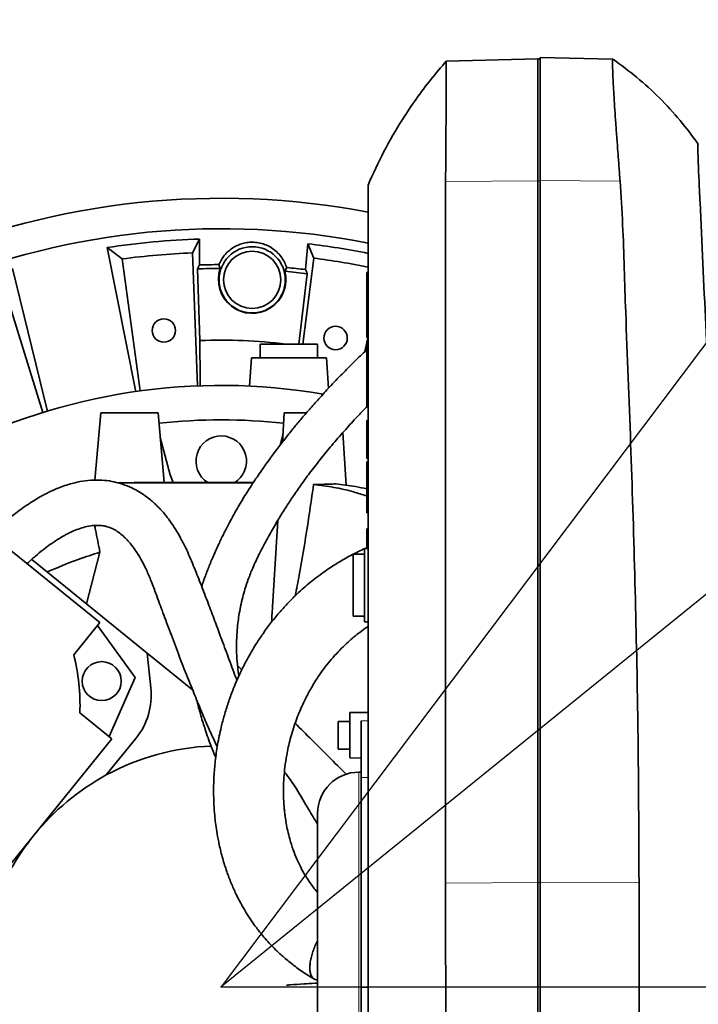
# Model space of a CAD drawing. Header units: millimetres. Extents: x 0 to 11920, y 0 to 8400.
# Tile 38 of 48: x 8579 to 8874, y 4867 to 5296. Entities that reach past the tile are written whole.
import ezdxf

# ---------------------------------------------------------------- set-up
doc = ezdxf.new("R2010")
doc.units = ezdxf.units.MM
doc.header["$LTSCALE"] = 20
doc.header["$PDSIZE"] = -1
doc.layers.add('THICK_LINE', color=7, linetype='Continuous')
doc.styles.add('SLDTEXTSTYLE0', font='TXT', dxfattribs={"width": 0.605})
doc.dimstyles.new('SLDDIMSTYLE0', dxfattribs={"dimtxt": 70, "dimasz": 70, "dimexe": 0, "dimexo": 0.0625, "dimgap": 17.5, "dimtad": 1, "dimdec": 4, "dimlfac": 20, "dimzin": 12, "dimdsep": 46, "dimtxsty": 'SLDTEXTSTYLE0', "dimsah": 1, "dimcen": 0.09, "dimadec": 1, "dimazin": 3, "dimtfac": 1, "dimtofl": 0, "dimtmove": 0, "dimatfit": 3, "dimfxl": 1, "dimfrac": 2, "dimtolj": 1, "dimtzin": 12, "dimarcsym": 0})
doc.dimstyles.new('SLDDIMSTYLE1', dxfattribs={"dimtxt": 70, "dimasz": 70, "dimexe": 0, "dimexo": 0.0625, "dimgap": 17.5, "dimtad": 1, "dimdec": 1, "dimrnd": 1e-09, "dimzin": 12, "dimdsep": 46, "dimtxsty": 'SLDTEXTSTYLE0', "dimsah": 1, "dimcen": 0, "dimadec": 0, "dimazin": 3, "dimtfac": 1, "dimtofl": 0, "dimtmove": 0, "dimatfit": 3, "dimfxl": 1, "dimfrac": 2, "dimtolj": 1, "dimtzin": 12, "dimarcsym": 0})

# ---------------------------------------------------------------- blocks, each defined once
blk = doc.blocks.new('_D')
at = {"layer": 'THICK_LINE'}
for p, q in [((10790.83, 4875.03), (11665.94, 4875.03)), ((5806.54, 4370.76), (5712.48, 4354.17))]:
    blk.add_line(p, q, dxfattribs=at)
blk.add_arc((8666.42, 4875.03), 2969.52, 190, 0, dxfattribs=at)
for points in [[(11635.94, 4875.03), (11625.12, 4805.15), (11645.11, 4804.92)], [(5742.02, 4359.38), (5745.16, 4288.74), (5764.82, 4292.44)]]:
    blk.add_solid(points, dxfattribs=at)
at = {"layer": 'THICK_LINE', "insert": (8818.29, 1998.04), "char_height": 70, "attachment_point": 1, "rotation": 5, "style": 'SLDTEXTSTYLE0'}
blk.add_mtext('170°', dxfattribs=at)
blk = doc.blocks.new('_D_1')
at = {"layer": 'THICK_LINE'}
for p, q in [((5806.54, 5379.3), (5711.99, 5395.98)), ((10790.83, 4875.03), (11666.43, 4875.03))]:
    blk.add_line(p, q, dxfattribs=at)
blk.add_arc((8666.42, 4875.03), 2970.01, 0, 170, dxfattribs=at)
for points in [[(5741.54, 5390.77), (5764.33, 5457.7), (5744.68, 5461.41)], [(11636.43, 4875.03), (11645.61, 4945.14), (11625.61, 4944.91)]]:
    blk.add_solid(points, dxfattribs=at)
at = {"layer": 'THICK_LINE', "insert": (8834.06, 7932.3), "char_height": 70, "attachment_point": 1, "rotation": 355, "style": 'SLDTEXTSTYLE0'}
blk.add_mtext('170°', dxfattribs=at)
blk = doc.blocks.new('_D_2')
at = {"layer": 'THICK_LINE'}
for q in [(9840.1, 5824.52), (8666.42, 4875.03)]:
    blk.add_line((9488.19, 5539.83), q, dxfattribs=at)
blk.add_solid([(9488.19, 5539.83), (9548.9, 5576.08), (9536.32, 5591.63)], dxfattribs=at)
at = {"layer": 'THICK_LINE', "insert": (9563.12, 5716.46), "char_height": 70, "attachment_point": 1, "rotation": 38.9725, "style": 'SLDTEXTSTYLE0'}
blk.add_mtext('R1057', dxfattribs=at)
blk = doc.blocks.new('_D_3')
at = {"layer": 'THICK_LINE'}
blk.add_line((10389.85, 7162.45), (8666.42, 4875.03), dxfattribs=at)
blk.add_solid([(10389.85, 7162.45), (10339.74, 7112.56), (10355.71, 7100.53)], dxfattribs=at)
at = {"layer": 'THICK_LINE', "insert": (9370.25, 5959.08), "char_height": 70, "attachment_point": 1, "rotation": 53.0044, "style": 'SLDTEXTSTYLE0'}
blk.add_mtext('R2864', dxfattribs=at)

msp = doc.modelspace()

# ---------------------------------------------------------------- linework, layer by layer
at = {"color": 7, "linetype": 'Continuous', "lineweight": 35}
for p, q in [((8764.4704128, 5278.2579972), (8764.4704132, 5278.2579972)), ((8764.4704132, 5278.2579972), (8804.4239933, 5279.3042185)), ((8804.4239933, 5279.3042185), (8804.4239933, 5226.130162)), ((8804.4239933, 5279.3042185), (8805.4239933, 5279.2430559)), ((8805.4239933, 5279.9256608), (8837.0835929, 5279.096625)), ((8805.4239933, 5279.9256608), (8805.4239933, 5226.2745899)), ((8804.4239933, 5226.130162), (8804.4239933, 4920.4716154)), ((8805.4239933, 5226.2745899), (8805.4239933, 4920.6160432)), ((8656.9715751, 5200.763414), (8653.8608523, 5194.7836961)), ((8657.0211954, 5189.5105759), (8656.9715751, 5200.763414)), ((8704.2299447, 5198.7000691), (8703.1997637, 5187.494376)), ((8704.2299447, 5198.7000691), (8706.8076634, 5192.4719884)), ((8616.6707217, 5197.0800182), (8623.2716956, 5192.1074916)), ((8616.6707217, 5197.0800182), (8629.180864, 5134.2184362)), ((8656.1379216, 5136.828412), (8653.8608523, 5194.7836961)), ((8623.2716956, 5192.1074916), (8631.0930496, 5134.6372696)), ((8706.8076634, 5192.4719884), (8702.0444924, 5155.0304045)), ((8590.6435037, 5125.6603941), (8575.4117229, 5187.9331184)), ((8657.0211954, 5189.5105759), (8656.1307078, 5187.8015688)), ((8657.166494, 5156.5726966), (8656.1307078, 5187.8015688)), ((8666.0304927, 5187.9724874), (8665.420835, 5189.6495147)), ((8694.9506664, 5188.3551876), (8694.1900911, 5186.7250613)), ((8729.9239933, 5176.0887885), (8729.9239933, 5186.2579994)), ((8729.9239933, 5186.2579994), (8730.4239933, 5186.2579994)), ((8703.9478745, 5185.6902126), (8700.2365367, 5155.0304045)), ((8588.7301007, 5125.2456299), (8571.5306893, 5180.6367867)), ((8729.9239933, 5175.5697104), (8729.9239933, 5176.0887885)), ((8729.9239933, 5176.0887885), (8730.4239933, 5176.0887885)), ((8729.9239933, 5165.4004994), (8729.9239933, 5175.5697104)), ((8729.9239933, 5175.5697104), (8730.4239933, 5175.5697104)), ((8729.9239933, 5165.4004994), (8730.4239933, 5165.4004994)), ((8729.9239933, 5157.8404994), (8729.9239933, 5165.4004994)), ((8729.9239933, 5157.8404994), (8730.4239933, 5157.8404994)), ((8729.9239933, 5148.7954994), (8729.9239933, 5156.3554994)), ((8729.9239933, 5156.3554994), (8730.4239933, 5156.3554994)), ((8730.0813632, 5156.3554994), (8730.4173844, 5157.8404994)), ((8683.4239933, 5155.0304045), (8683.4239933, 5149.0304045)), ((8683.4239933, 5155.0304045), (8708.4239933, 5155.0304045)), ((8708.4239933, 5149.0304045), (8708.4239933, 5155.0304045)), ((8729.0444559, 5151.7730284), (8729.9239933, 5155.6600246)), ((8679.5743593, 5149.0304045), (8678.7150717, 5136.7420193)), ((8679.5743593, 5149.0304045), (8712.2736274, 5149.0304045)), ((8713.1989071, 5135.7982883), (8712.2736274, 5149.0304045)), ((8729.9239933, 5148.7954994), (8730.4239933, 5148.7954994)), ((8729.9239933, 5138.6262885), (8729.9239933, 5148.7954994)), ((8729.9239933, 5138.6262885), (8730.4239933, 5138.6262885)), ((8729.9239933, 5138.1072104), (8729.9239933, 5138.6262885)), ((8729.9239933, 5138.1072104), (8730.4239933, 5138.1072104)), ((8729.9239933, 5127.9379994), (8729.9239933, 5138.1072104)), ((8729.9239933, 5127.9379994), (8730.4239933, 5127.9379994)), ((8613.9239933, 5125.0304045), (8611.3633159, 5095.7617279)), ((8638.9239933, 5125.0304045), (8613.9239933, 5125.0304045)), ((8641.5767137, 5094.7096713), (8638.9239933, 5125.0304045)), ((8693.9239933, 5125.0304045), (8693.1493071, 5112.3643971)), ((8703.4862124, 5125.0304045), (8693.9239933, 5125.0304045)), ((8729.9239933, 5121.7279994), (8730.4239933, 5121.7279994)), ((8729.9239933, 5105.1904994), (8729.9239933, 5121.7279994)), ((8644.2076993, 5098.0775664), (8639.863689, 5114.2896336)), ((8720.851938, 5093.508787), (8719.4466779, 5116.4845871)), ((8729.9239933, 5105.1904994), (8730.4239933, 5105.1904994)), ((8613.4852479, 5033.7077161), (8529.5534841, 5101.6743184)), ((8729.9239933, 5099.0479994), (8729.9239933, 5103.7054994)), ((8729.9239933, 5103.7054994), (8730.4239933, 5103.7054994)), ((8645.5140951, 5094.7110561), (8644.2076993, 5098.0775664)), ((8729.9239933, 5086.4929994), (8729.9239933, 5099.0479994)), ((8729.9239933, 5086.4929994), (8730.4239933, 5086.4929994)), ((8729.9239933, 5085.7709939), (8729.9239933, 5086.4929994)), ((8729.9239933, 5085.7709939), (8730.4239933, 5085.7709939)), ((8729.9239933, 5084.6724641), (8729.9239933, 5085.7709939)), ((8729.9239933, 5084.6724641), (8730.4239933, 5084.6724641)), ((8729.9239933, 5081.4979994), (8729.9239933, 5084.6724641)), ((8729.9239933, 5081.4979994), (8730.4239933, 5081.4979994)), ((8691.0599226, 5078.2032619), (8688.7554234, 5040.5250335)), ((8729.9239933, 5074.6129994), (8730.4239933, 5074.6129994)), ((8729.9239933, 5066.0173115), (8729.9239933, 5074.6129994)), ((8730.4239933, 5066.0304045), (8728.9239933, 5065.9911256)), ((8728.9239933, 5065.9911256), (8728.9239933, 5034.0696834)), ((8607.7456799, 5041.8435177), (8613.5721273, 5064.3398055)), ((8728.9239933, 5063.5304045), (8723.9239933, 5063.5304045)), ((8723.9239933, 5063.5304045), (8723.9239933, 5036.5304045)), ((8583.8140206, 5061.2229933), (8634.1606154, 5020.4531247)), ((8723.9239933, 5036.5304045), (8728.9239933, 5036.5304045)), ((8602.1574809, 5019.7190888), (8613.4852479, 5033.7077161)), ((8628.9792074, 5009.7401349), (8612.4734926, 5032.4583023)), ((8728.9239933, 5034.0696834), (8730.4239933, 5034.0304045)), ((8635.7577288, 5005.2576053), (8634.1606154, 5020.4531247)), ((8653.9100878, 5004.4603173), (8634.1606154, 5020.4531247)), ((8673.5342796, 5014.9983287), (8675.3841329, 5013.1484754)), ((8617.5575547, 4984.0866828), (8628.9792074, 5009.7401349)), ((8618.8069685, 4983.0749274), (8604.8183412, 4994.4026945)), ((8730.4239933, 4994.6118213), (8722.4239933, 4994.4721807)), ((8722.4239933, 4974.7514618), (8722.4239933, 4994.4721807)), ((8722.4239933, 4990.6118213), (8717.4239933, 4990.6118213)), ((8717.4239933, 4978.6118213), (8717.4239933, 4990.6118213)), ((8727.4239933, 4966.2066346), (8727.4239933, 4990.8988998)), ((8550.8403663, 4899.1431636), (8618.8069685, 4983.0749274)), ((8616.3392017, 4967.3153634), (8629.2364508, 4983.2421397)), ((8717.4239933, 4978.6118213), (8722.4239933, 4978.6118213)), ((8722.4239933, 4974.7514618), (8727.4239933, 4974.6641865)), ((8727.4239933, 4968.5563413), (8726.4239933, 4968.5563413)), ((8727.4239933, 4874.8096889), (8727.4239933, 4966.2066346)), ((8708.4239933, 4950.5563413), (8708.4239933, 4799.5044676)), ((8804.4239933, 4920.4716154), (8804.4239933, 4679.5065904)), ((8805.4239933, 4920.6160432), (8805.4239933, 4875.0304045)), ((8727.4239933, 4833.636142), (8727.4239933, 4874.8096889)), ((8805.4239933, 4875.0304045), (8805.4239933, 4678.8851482))]:
    msp.add_line(p, q, dxfattribs=at)
at = {"color": 8, "linetype": 'Continuous', "lineweight": 18}
for p, q in [((8764.2090266, 5225.8854215), (8804.4239933, 5226.130162)), ((8804.4239933, 5226.130162), (8805.4239933, 5226.1159473)), ((8805.4239933, 5226.2745899), (8840.2602596, 5226.0625831)), ((8729.9239933, 5099.0479994), (8730.4239933, 5099.0479994)), ((8727.4239933, 4990.8988998), (8730.4239933, 4990.9319956)), ((8726.4239933, 4838.4725754), (8726.4239933, 4968.5563413)), ((8727.4239933, 4966.2066346), (8730.4239933, 4966.2558824)), ((8764.2069501, 4920.2268623), (8804.4239933, 4920.4716154)), ((8804.4239933, 4920.4716154), (8805.4239933, 4920.4574007)), ((8805.4239933, 4920.6160432), (8848.5167196, 4920.3537893)), ((8727.4239933, 4874.8096889), (8730.4239933, 4874.8095696)), ((8805.4239933, 4875.0304045), (8848.565755, 4875.0304045))]:
    msp.add_line(p, q, dxfattribs=at)
at = {"color": 7, "linetype": 'Continuous', "lineweight": 35, "flags": 128}
for points in [[(8764.2090266, 5225.8854215), (8764.2068729, 5201.2204506), (8764.2068729, 5176.5554749), (8764.2068729, 5127.2255236), (8764.2069501, 4920.2268623)], [(8703.9478745, 5185.6902126), (8703.5666866, 5186.6099675), (8703.1997637, 5187.494376)], [(8657.253883, 5136.7744492), (8657.2407593, 5139.746502), (8657.166494, 5156.5726966)]]:
    msp.add_lwpolyline(points, dxfattribs=at)
at = {"color": 7, "linetype": 'Continuous', "lineweight": 35}
for centre, radius in [((8679.9239933, 5183.0304045), 14.4374433), ((8679.9239933, 5183.0304045), 12.5), ((8641.4102952, 5160.9382828), 5.1), ((8716.2610203, 5157.6702296), 5.1), ((8614.3317666, 5008.2006268), 8.5)]:
    msp.add_circle(centre, radius, dxfattribs=at)
for centre, radius, start, end in [((8666.4239933, 4875.0304045), 343.5265853, 79.258358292, 112.850063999), ((8666.4239933, 4875.0304045), 330.2658527, 78.826146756, 112.337484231), ((8666.4239933, 4875.0304045), 325.8701302, 91.662194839, 98.782165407), ((8666.4239933, 4875.0304045), 325.8701302, 78.667861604, 83.337805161), ((8666.4239933, 4875.0304045), 320, 92.25, 97.75), ((8666.4239933, 4875.0304045), 320, 78.457701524, 82.75), ((8666.4239933, 4875.0304045), 314.6207095, 90.182686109, 91.712604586), ((8666.4239933, 4875.0304045), 314.6207095, 83.287395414, 84.797844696), ((8666.4239933, 4875.0304045), 262, 80.246373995, 117.110647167), ((8666.4239933, 4875.0304045), 247, 83.671972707, 96.300614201), ((8666.4239933, 5104.0304045), 11, 300.668852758, 238.014837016), ((8514.8805308, 4997.7478807), 90, 357.869897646, 14.130102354), ((8605.9220719, 5002.1217514), 30, 321, 6), ((8666.4239933, 4875.0304045), 105, 92.375477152, 118.489520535), ((8666.4239933, 4875.0304045), 105, 118.489520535, 141), ((8726.4239933, 4950.5563413), 18, 90, 180), ((8666.4239933, 4875.0304045), 105, 141, 154.729132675)]:
    msp.add_arc(centre, radius, start, end, dxfattribs=at)
for centre, major_axis, ratio, start_param, end_param in [((8666.4239933, 4878.356383), (0, 309.6163545), 0.9999423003, 0.0012710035, 0.0332533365), ((8679.9239933, 5183.1429937), (0, 14.7093399), 0.9999707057, 1.2362630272, 4.9583858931), ((8666.4239933, 4878.356383), (0, 309.6163545), 0.9999423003, 6.1616848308, 6.1933804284), ((8666.4239933, 4917.086631), (0, 239.6706065), 0.9844838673, 6.1630712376, 6.3224300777), ((8626.4053384, 5094.7534337), (15.1488883, 0.2132393), 0.007563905, 4.3701577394, 5.0077727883), ((8685.6730137, 4974.5753233), (19.2991874, 5.2541365), 0.9996725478, 0.519452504, 0.5992172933)]:
    msp.add_ellipse(centre, major_axis=major_axis, ratio=ratio, start_param=start_param, end_param=end_param, dxfattribs=at)
for points, knots in [([(8764.4789066, 5278.2508643), (8762.2439165, 5275.6500022), (8757.7233278, 5270.3893848), (8751.3392751, 5261.856056), (8744.3543506, 5251.4479567), (8737.1042937, 5239.0383907), (8732.6495584, 5229.2304208), (8730.4239933, 5224.3304045)], [0, 0, 0, 0, 0.1654794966, 0.3347060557, 0.5020079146, 0.7512054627, 1, 1, 1, 1]), ([(8764.4704132, 5278.2579972), (8764.4730144, 5278.2011342), (8764.4782397, 5278.0869083), (8764.4821632, 5277.1526519), (8764.4819263, 5275.6354277), (8764.4792133, 5273.5783231), (8764.4725284, 5271.1196748), (8764.4637039, 5268.3482737), (8764.4529376, 5265.1267482), (8764.4367155, 5261.5136206), (8764.4208069, 5257.5622022), (8764.3979235, 5253.2893461), (8764.3742753, 5248.6562338), (8764.3371049, 5242.668714), (8764.2870677, 5235.1412295), (8764.2352113, 5228.9909737), (8764.2090266, 5225.8854215)], [0, 0, 0, 0, 0.0696434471, 0.1398989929, 0.2121119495, 0.2850080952, 0.3470077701, 0.4094379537, 0.473225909, 0.5374831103, 0.599481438, 0.6619103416, 0.7256971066, 0.789953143, 0.893937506, 1, 1, 1, 1]), ([(8840.2602596, 5226.0625831), (8840.0938474, 5228.2174579), (8839.7606297, 5232.532299), (8839.2911923, 5238.7535921), (8838.8257231, 5245.0369839), (8838.3806473, 5251.2415895), (8837.9711548, 5257.2292599), (8837.6239396, 5262.6226864), (8837.3479692, 5267.331114), (8837.1438396, 5271.3191101), (8837.0078397, 5274.6581587), (8836.951759, 5277.149813), (8836.9692275, 5278.7858907), (8837.0455205, 5278.993181), (8837.0835929, 5279.096625)], [0, 0, 0, 0, 0.07264398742, 0.14545961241, 0.21810289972, 0.30229351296, 0.38675390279, 0.47094290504, 0.55481790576, 0.63896180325, 0.72283610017, 0.81510396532, 0.90773138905, 1, 1, 1, 1]), ([(8874.329587, 5242.0630145), (8871.7533759, 5245.5646342), (8866.532427, 5252.661016), (8857.4824929, 5262.3890131), (8847.7578574, 5271.3753542), (8840.6803931, 5276.5456542), (8837.2071203, 5279.0829841)], [0, 0, 0, 0, 0.2473575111, 0.5012946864, 0.7552598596, 1, 1, 1, 1]), ([(8884.8931612, 4875.0304045), (8884.8931649, 4878.2361885), (8884.8931724, 4884.6585658), (8884.8933061, 4895.6318956), (8884.8928921, 4907.9156241), (8884.894791, 4925.8202351), (8884.6687393, 4957.2717372), (8883.7825991, 5002.1782128), (8882.0634264, 5056.0648115), (8879.2444338, 5127.6579993), (8876.7522954, 5182.0536605), (8874.9595177, 5219.6134675), (8874.7896318, 5223.244014), (8874.5967093, 5227.5491575), (8874.4350625, 5231.3884418), (8874.3078545, 5234.5887946), (8874.2102363, 5237.2253453), (8874.132683, 5239.6385239), (8874.0971568, 5241.1992191), (8874.096852, 5242.0165843), (8874.146456, 5242.0384186), (8874.224724, 5242.0245355), (8874.3525009, 5242.033205), (8874.3121038, 5242.0312689), (8874.2865017, 5242.0300418)], [0, 0, 0, 0, 0.0212353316, 0.042542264, 0.0729431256, 0.103505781, 0.1646868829, 0.287067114, 0.4094941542, 0.5319293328, 0.7749297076, 0.781146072, 0.7873767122, 0.8000899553, 0.8125781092, 0.8188013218, 0.8297994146, 0.8407938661, 0.8521073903, 0.8617729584, 0.8716334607, 0.8915018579, 0.9312379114, 1, 1, 1, 1]), ([(8730.4239933, 5224.3304045), (8730.4239933, 5224.3303243), (8730.4239933, 5224.3298433), (8730.4239933, 5224.3414315), (8730.4239933, 5224.3117585), (8730.4239933, 5224.4083478), (8730.4239933, 5223.5710458), (8730.4239933, 5221.5704093), (8730.4239933, 5218.4897394), (8730.4239933, 5214.4728695), (8730.4239933, 5209.5602295), (8730.4239933, 5204.2940668), (8730.4239933, 5198.8798502), (8730.4239933, 5191.665038), (8730.4239933, 5178.7306159), (8730.4239933, 5110.8848414), (8730.4239933, 5031.1024491), (8730.4239933, 4951.0679345), (8730.4239933, 4923.9608075), (8730.4239933, 4908.5131765), (8730.4239933, 4896.4446982), (8730.4239933, 4883.886938), (8730.4239933, 4870.8373769), (8730.4239933, 4857.6600219), (8730.4239933, 4844.6374989), (8730.4239933, 4831.9254138), (8730.4239933, 4819.5444542), (8730.4239933, 4807.4103928), (8730.4239933, 4795.7944756), (8730.4239933, 4784.8229446), (8730.4239933, 4774.5082671), (8730.4239933, 4764.7878201), (8730.4239933, 4755.8852271), (8730.4239933, 4747.8937938), (8730.4239933, 4740.8047662), (8730.4239933, 4734.5916008), (8730.4239933, 4729.4069909), (8730.4239933, 4725.2948766), (8730.4239933, 4722.217111), (8730.4239933, 4720.2768358), (8730.4239933, 4719.4138097), (8730.4239933, 4719.557208), (8730.4239933, 4719.5875554)], [0, 0, 0, 0, 0.0033318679, 0.0199976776, 0.0283305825, 0.0366638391, 0.0469399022, 0.0575138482, 0.0677896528, 0.0783631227, 0.0886435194, 0.0992218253, 0.1077228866, 0.1163895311, 0.1340115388, 0.1692555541, 0.4406473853, 0.5145353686, 0.5514793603, 0.5699513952, 0.5884526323, 0.6083922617, 0.6284703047, 0.648985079, 0.6696504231, 0.6895901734, 0.7096683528, 0.7301832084, 0.7508492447, 0.7707871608, 0.7908635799, 0.8113764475, 0.8320398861, 0.8519782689, 0.8720548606, 0.8925679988, 0.9132321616, 0.933176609, 0.9532598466, 0.9737799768, 0.9944510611, 1, 1, 1, 1]), ([(8848.5167196, 4920.3537893), (8848.3938048, 4946.1052943), (8848.1799977, 4990.8994115), (8846.7031029, 5054.7299506), (8844.9681764, 5111.8477912), (8843.1346895, 5156.264196), (8842.0418965, 5187.998925), (8841.4939312, 5207.0450552), (8840.6714448, 5219.7240035), (8840.2602596, 5226.0625831)], [0, 0, 0, 0, 0.2526274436, 0.4394392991, 0.6262675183, 0.8131256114, 0.8754233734, 0.937720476, 1, 1, 1, 1]), ([(8694.9506664, 5188.3551876), (8694.6524426, 5189.1751421), (8694.0561074, 5190.8147421), (8692.6052921, 5193.1396673), (8690.7128831, 5195.2650967), (8688.4440312, 5197.0206168), (8685.9449176, 5198.3029264), (8683.3480948, 5199.1206471), (8680.7262019, 5199.4631706), (8678.1847086, 5199.3719116), (8675.7817043, 5198.912543), (8673.5061626, 5198.0898443), (8671.3810554, 5196.9382692), (8669.4645683, 5195.4742804), (8667.7955118, 5193.7349103), (8666.4054039, 5191.788359), (8665.7490539, 5190.3625264), (8665.420835, 5189.6495147)], [0, 0, 0, 0, 0.0715118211, 0.1429967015, 0.2194271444, 0.2958065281, 0.364228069, 0.432622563, 0.4999153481, 0.5610585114, 0.6222107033, 0.6832383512, 0.7442862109, 0.8077568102, 0.8712510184, 0.9356168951, 1, 1, 1, 1]), ([(8729.9239933, 5152.6037235), (8729.2674765, 5151.9859727), (8727.3945406, 5150.2236299), (8724.2500681, 5147.168347), (8719.8767243, 5142.8149208), (8715.0809776, 5137.8585657), (8710.2040709, 5132.6085402), (8705.9090806, 5127.8087875), (8702.0874077, 5123.3873447), (8698.4922601, 5119.0873459), (8694.9793074, 5114.7410749), (8691.4198871, 5110.1740857), (8687.7284084, 5105.2476763), (8683.898342, 5099.9046566), (8680.019768, 5094.1875354), (8676.3852228, 5088.4727401), (8673.1390469, 5082.9972892), (8670.3730047, 5077.9983235), (8668.4216791, 5074.2390965), (8667.0567145, 5071.4966376), (8666.0872344, 5069.4991419), (8665.026502, 5067.2508928), (8663.8796558, 5064.7371564), (8662.7589853, 5062.182756), (8661.7000808, 5059.6677046), (8660.7854275, 5057.4010691), (8659.9161764, 5055.1581362), (8659.0657407, 5052.8402387), (8658.3749093, 5050.9102828), (8658.0039535, 5049.7152779), (8657.9162391, 5049.432713)], [0, 0, 0, 0, 0.0190129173, 0.0542407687, 0.0930918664, 0.1507969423, 0.2028260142, 0.2492160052, 0.2926889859, 0.3329848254, 0.3751387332, 0.4192393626, 0.4655945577, 0.517871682, 0.5734044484, 0.6304127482, 0.6829566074, 0.730572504, 0.7728840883, 0.7897507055, 0.8079829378, 0.8293620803, 0.8539041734, 0.8802801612, 0.9035686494, 0.9264296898, 0.9450858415, 0.9664275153, 0.9920616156, 1, 1, 1, 1]), ([(8674.1388276, 5010.5123491), (8673.9439923, 5011.750808), (8673.4729732, 5014.7448142), (8673.130805, 5019.4062201), (8673.0412385, 5024.4971761), (8673.2547929, 5029.1986675), (8673.6448008, 5033.2747243), (8674.1465381, 5036.9607785), (8674.8236806, 5040.7646472), (8675.7296121, 5044.6932643), (8676.8216745, 5048.5645817), (8678.2390677, 5052.7684564), (8679.9136154, 5056.9397509), (8681.5508686, 5060.5814932), (8683.1164411, 5063.8366646), (8684.791699, 5067.1260524), (8686.5076177, 5070.3306787), (8688.2396703, 5073.4304233), (8690.132652, 5076.6922069), (8692.311669, 5080.303115), (8694.9225796, 5084.4449938), (8697.9705047, 5089.0559284), (8701.501595, 5094.1271677), (8705.5608322, 5099.6480797), (8710.1532043, 5105.5504295), (8715.2123278, 5111.6897051), (8720.4278055, 5117.6626476), (8725.3920032, 5123.0838262), (8728.6146812, 5126.4202657), (8730.0806652, 5127.9379994)], [0, 0, 0, 0, 0.0282919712, 0.06839656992, 0.11057346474, 0.15248398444, 0.1851125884, 0.21353182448, 0.24715950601, 0.28281333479, 0.31464971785, 0.35330831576, 0.39602636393, 0.42563353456, 0.45442805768, 0.48369216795, 0.51174722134, 0.5384122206, 0.56412051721, 0.59510268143, 0.62996238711, 0.66866871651, 0.7111956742, 0.75753749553, 0.80770970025, 0.8602967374, 0.91337967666, 0.96059674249, 1, 1, 1, 1]), ([(8693.350694, 5115.6570435), (8693.2367748, 5115.2318912), (8692.8331864, 5113.7256788), (8692.4131746, 5112.1581733), (8692.1117177, 5111.0331211)], [0, 0, 0, 0, 0.2822658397, 1, 1, 1, 1]), ([(8673.253827, 5008.5280983), (8672.929415, 5009.3813111), (8671.5450977, 5013.0221045), (8669.1186934, 5019.6456874), (8666.1022421, 5027.7949035), (8663.1950181, 5035.6044849), (8660.3748235, 5043.0832172), (8657.4066722, 5050.7779158), (8654.3226401, 5058.6330845), (8651.4421862, 5065.315992), (8648.8023461, 5070.4740393), (8646.6121909, 5074.2462385), (8644.4902474, 5077.4509429), (8642.7064998, 5079.8290464), (8641.2734101, 5081.56141), (8640.179395, 5082.7947272), (8639.1896923, 5083.8423426), (8638.2390407, 5084.7939069), (8637.0763924, 5085.8944395), (8635.4386174, 5087.3267378), (8633.1552767, 5089.0930441), (8630.4394163, 5090.8645576), (8627.1794574, 5092.5972225), (8623.6512587, 5094.0211606), (8619.6618911, 5095.1129934), (8615.4063351, 5095.7643524), (8610.7563693, 5095.8814196), (8606.0343214, 5095.40189), (8601.8582353, 5094.5100267), (8598.3423583, 5093.4457006), (8595.5353188, 5092.4005476), (8593.239543, 5091.4145979), (8591.4417661, 5090.5638268), (8589.930209, 5089.7985856), (8588.3133956, 5088.9333642), (8586.2650807, 5087.7657242), (8583.6171731, 5086.135718), (8580.6570407, 5084.1541675), (8577.4493235, 5081.8213668), (8574.0330645, 5079.1226334), (8570.22984, 5075.8137239), (8567.5640889, 5073.3869389), (8566.183273, 5072.0210336), (8566.1783072, 5072.0161214)], [0, 0, 0, 0, 0.0179398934, 0.0765523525, 0.1345018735, 0.1817651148, 0.2300514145, 0.2790416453, 0.3283803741, 0.3769431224, 0.4063934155, 0.4345620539, 0.4590519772, 0.479828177, 0.491767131, 0.5022603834, 0.511366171, 0.5191334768, 0.5275326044, 0.5408596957, 0.5590832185, 0.5806074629, 0.6006344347, 0.6273332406, 0.6508574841, 0.6767222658, 0.7060167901, 0.7348797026, 0.7616846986, 0.7817607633, 0.7995675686, 0.8140053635, 0.8250525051, 0.8338451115, 0.843138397, 0.8565506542, 0.8741320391, 0.8959266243, 0.9165410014, 0.9404339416, 0.9682716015, 0.9998858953, 1, 1, 1, 1]), ([(8680.3121159, 5094.559318), (8662.1962374, 5094.5549015), (8642.6701856, 5094.5501412), (8622.9151631, 5094.5412012), (8621.4884535, 5094.5405555)], [0, 0, 0, 0, 0.9277799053, 1, 1, 1, 1]), ([(8680.4221863, 5094.721654), (8674.4400845, 5094.7202116), (8657.9754838, 5094.7162416), (8641.3816239, 5094.709915), (8630.8168297, 5094.705887)], [0, 0, 0, 0, 0.3633311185, 1, 1, 1, 1]), ([(8698.6833193, 5045.3803077), (8699.2730732, 5048.3696143), (8700.7220666, 5055.7141792), (8702.703377, 5067.4940296), (8704.78722, 5080.6750022), (8706.0416294, 5089.4825326), (8706.669009, 5093.8875262)], [0, 0, 0, 0, 0.1858502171, 0.4566239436, 0.7282361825, 1, 1, 1, 1]), ([(8706.669009, 5093.8875262), (8708.0198575, 5093.8969465), (8710.1663336, 5093.9119151), (8712.9148827, 5093.982794), (8714.7922298, 5094.0508907), (8715.834058, 5094.1039933), (8716.2619487, 5094.1258032)], [0, 0, 0, 0, 0.3820596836, 0.6070865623, 0.8386259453, 1, 1, 1, 1]), ([(8729.9239933, 5088.8795175), (8727.9957667, 5089.4936919), (8723.2106399, 5091.0178397), (8715.4692977, 5092.7295526), (8709.6024383, 5093.501535), (8706.669009, 5093.8875262)], [0, 0, 0, 0, 0.2523187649, 0.6261594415, 1, 1, 1, 1]), ([(8716.2619487, 5094.1258032), (8719.1647423, 5093.7979475), (8723.7174824, 5093.2837387), (8728.2730295, 5092.3089835), (8729.9239933, 5091.9557251)], [0, 0, 0, 0, 0.6375926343, 1, 1, 1, 1]), ([(8581.7637671, 5059.3952648), (8582.9836598, 5060.50353), (8585.3060027, 5062.6133646), (8588.6710346, 5065.3523137), (8591.8684871, 5067.7504432), (8594.7874252, 5069.7239916), (8597.3769471, 5071.280539), (8599.7401147, 5072.5544994), (8602.181134, 5073.7096632), (8604.9940712, 5074.7959361), (8608.0429843, 5075.6512003), (8610.8689592, 5076.0670968), (8613.3002346, 5076.0834048), (8615.1666267, 5075.8629574), (8616.6744318, 5075.508256), (8617.880303, 5075.1045359), (8618.9563705, 5074.6527165), (8620.4197813, 5073.9087422), (8622.1739341, 5072.7560421), (8624.082038, 5071.1346977), (8625.8563084, 5069.3150876), (8627.6336059, 5067.1824998), (8629.5392919, 5064.510653), (8631.57594, 5061.1642786), (8633.6844884, 5057.0502227), (8635.8102916, 5052.1374943), (8638.0503899, 5046.0971839), (8640.7159588, 5038.7957562), (8643.888571, 5030.28836), (8647.2610023, 5021.35728), (8650.6909157, 5012.4983664), (8654.019344, 5004.1395898), (8657.1750777, 4996.4611401), (8660.0903242, 4989.6360241), (8662.5565146, 4984.0570377), (8664.0852676, 4980.8295502), (8664.7031628, 4979.5250562)], [0, 0, 0, 0, 0.0280987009, 0.0534922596, 0.0748929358, 0.0982227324, 0.1163290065, 0.1296915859, 0.147758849, 0.1674242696, 0.1889773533, 0.2133168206, 0.2310666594, 0.2474930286, 0.2609201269, 0.2714647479, 0.281065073, 0.2916103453, 0.3143214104, 0.3346755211, 0.351825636, 0.3708862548, 0.3929800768, 0.4186489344, 0.4485337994, 0.4834622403, 0.5240900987, 0.5784652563, 0.63888957, 0.7030977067, 0.7651770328, 0.8245322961, 0.8790138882, 0.9279315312, 0.9708711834, 1, 1, 1, 1]), ([(8613.5721273, 5064.3398055), (8612.9370603, 5067.6312485), (8612.1758328, 5071.5765597), (8611.3511093, 5075.3906693), (8611.2144254, 5076.0227931)], [0, 0, 0, 0, 0.8342670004, 1, 1, 1, 1]), ([(8729.9239933, 5066.3262202), (8728.8734304, 5065.8570161), (8725.7035426, 5064.4412756), (8720.8600897, 5061.9128327), (8715.6797434, 5058.8236457), (8711.3311117, 5055.8978258), (8707.7257473, 5053.2259183), (8704.593217, 5050.7113881), (8701.5844526, 5048.1169005), (8698.4139105, 5045.1681318), (8695.0210646, 5041.736466), (8691.4611608, 5037.7881584), (8687.8899201, 5033.4071669), (8684.5968293, 5028.916658), (8681.793656, 5024.6895505), (8679.5532022, 5020.9958924), (8677.8951489, 5018.0432584), (8676.6194538, 5015.6341817), (8675.49244, 5013.4021583), (8674.24889, 5010.7994107), (8672.8522068, 5007.6670248), (8671.1833718, 5003.5934589), (8669.428337, 4998.7665338), (8667.7624262, 4993.4208917), (8666.1684844, 4987.3582871), (8664.7975457, 4980.7005743), (8663.781979, 4973.5644927), (8663.2344503, 4967.0414477), (8663.0560607, 4961.2756546), (8663.1242346, 4956.8247187), (8663.2841591, 4953.5437782), (8663.4575363, 4951.1041358), (8663.6968278, 4948.5075692), (8664.0670304, 4945.358295), (8664.6632291, 4941.4139), (8665.6144463, 4936.5014996), (8666.9782082, 4931.0317247), (8668.7374229, 4925.4405514), (8670.6773012, 4920.3383286), (8672.7142153, 4915.7616651), (8674.8211073, 4911.6220728), (8676.6554221, 4908.4201039), (8678.1687209, 4905.9889315), (8679.3282452, 4904.2228563), (8680.5187179, 4902.5020635), (8681.7915102, 4900.7544648), (8683.2772227, 4898.8213612), (8685.1320434, 4896.5572482), (8687.4827973, 4893.9035702), (8690.3953128, 4890.9101181), (8693.9417914, 4887.6324518), (8698.2239947, 4884.1585136), (8702.6029392, 4880.9899959), (8705.7490958, 4879.1634556), (8707.0472292, 4878.4098082)], [0, 0, 0, 0, 0.01271406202, 0.03836243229, 0.06134139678, 0.08165996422, 0.0992982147, 0.11427675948, 0.12964601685, 0.14720985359, 0.16701420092, 0.18911143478, 0.21355744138, 0.23850941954, 0.26051643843, 0.27943132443, 0.29519035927, 0.30530587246, 0.31570120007, 0.32858535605, 0.34398033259, 0.36190892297, 0.38821969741, 0.41401109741, 0.43887913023, 0.47500668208, 0.50882327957, 0.54015695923, 0.56753530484, 0.59051332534, 0.60318244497, 0.61397917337, 0.62502364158, 0.63986824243, 0.65853280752, 0.68096179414, 0.70984731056, 0.73706875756, 0.7619437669, 0.78451468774, 0.80483191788, 0.82390392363, 0.83324500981, 0.84245718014, 0.85154156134, 0.86049947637, 0.8704845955, 0.88300453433, 0.89803542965, 0.91554484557, 0.93549792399, 0.95786098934, 0.98261305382, 1, 1, 1, 1]), ([(8590.5661257, 5055.7552464), (8595.0556295, 5057.6739045), (8602.5924159, 5060.8948655), (8610.4109344, 5063.3479652), (8613.5721273, 5064.3398055)], [0, 0, 0, 0, 0.5956787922, 1, 1, 1, 1]), ([(8688.7805682, 5040.5234956), (8688.6958356, 5039.2907219), (8688.5454902, 5037.1033467), (8688.465118, 5034.937848), (8688.4300424, 5033.9927937)], [0, 0, 0, 0, 0.563585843, 1, 1, 1, 1]), ([(8708.4239933, 4916.1488225), (8708.2127306, 4916.3896164), (8707.4275975, 4917.2844989), (8706.2135993, 4918.8611303), (8704.5028186, 4921.2397851), (8702.758094, 4923.9951829), (8700.9729363, 4927.2383294), (8699.2858196, 4930.8063114), (8697.6668407, 4934.905792), (8696.3599595, 4939.046002), (8695.3959733, 4942.9113394), (8694.7582682, 4946.1157965), (8694.3244733, 4948.8747678), (8694.0454118, 4951.1278255), (8693.8664903, 4952.9489212), (8693.7383305, 4954.5892768), (8693.637836, 4956.3080567), (8693.5500665, 4958.7352708), (8693.540149, 4962.0051068), (8693.7194867, 4966.2144224), (8694.1639955, 4970.9270314), (8694.8359504, 4975.3801444), (8695.6508107, 4979.4488908), (8696.5244178, 4983.0609881), (8697.5897775, 4986.786878), (8698.8426965, 4990.5491253), (8700.2043185, 4994.1085364), (8701.5486857, 4997.2346241), (8702.7437772, 4999.7697601), (8703.8403405, 5001.9371817), (8704.9996947, 5004.0922485), (8706.4269421, 5006.5694619), (8708.2461693, 5009.4790884), (8710.4877057, 5012.7402257), (8713.0411478, 5016.0808219), (8715.8520881, 5019.3846663), (8718.7084372, 5022.4043586), (8721.5366912, 5025.0953495), (8724.1922224, 5027.4016148), (8726.8965572, 5029.5307987), (8728.9471297, 5031.0591754), (8730.2127605, 5031.8694877), (8730.4239933, 5032.0047282)], [0, 0, 0, 0, 0.00715164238, 0.02657824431, 0.04560207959, 0.07511148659, 0.10366878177, 0.1351172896, 0.17079774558, 0.21088544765, 0.24098758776, 0.26799251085, 0.29084405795, 0.30941483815, 0.32361540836, 0.33564333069, 0.34956773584, 0.36548698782, 0.39456277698, 0.4286252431, 0.46690504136, 0.50806839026, 0.53627759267, 0.56560037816, 0.59598323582, 0.62736285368, 0.65809547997, 0.68409199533, 0.70522668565, 0.72163892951, 0.73866622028, 0.75979950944, 0.78490147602, 0.81379264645, 0.84526912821, 0.87422392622, 0.9040818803, 0.92990950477, 0.95189835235, 0.97254104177, 0.99541712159, 1, 1, 1, 1]), ([(8655.8802965, 4999.657896), (8655.9937812, 4999.1409364), (8656.5318676, 4996.6897778), (8657.7865833, 4992.2766502), (8659.8282288, 4985.8183919), (8661.9020185, 4980.0444939), (8663.5136372, 4976.1715576), (8664.0440146, 4974.8969894)], [0, 0, 0, 0, 0.0637829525, 0.3024261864, 0.5443910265, 0.8500608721, 1, 1, 1, 1]), ([(8698.6516971, 4989.8809112), (8703.48517, 4985.0474383), (8710.8072514, 4977.7253569), (8718.3886824, 4970.1439259), (8720.9654379, 4967.5671704)], [0, 0, 0, 0, 0.660122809, 1, 1, 1, 1]), ([(8708.4239933, 4945.7778304), (8707.1199882, 4947.9722742), (8704.2932907, 4952.7291792), (8700.6705725, 4958.9585561), (8697.4234222, 4963.9843154), (8695.4398344, 4966.7395375), (8694.2883476, 4968.2511013), (8693.9916388, 4968.6405928)], [0, 0, 0, 0, 0.2882326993, 0.624803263, 0.7863151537, 0.9449388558, 1, 1, 1, 1]), ([(8764.2069501, 4920.2268623), (8764.2106402, 4916.6959806), (8764.2180321, 4909.6231706), (8764.2288631, 4898.8503037), (8764.2378094, 4887.9776934), (8764.247084, 4877.0281055), (8764.2587112, 4866.040147), (8764.2692804, 4854.7310483), (8764.2780765, 4843.1368433), (8764.2890689, 4830.8368808), (8764.3015853, 4818.0897122), (8764.3108915, 4804.9883953), (8764.320916, 4792.3688739), (8764.3323838, 4780.386833), (8764.3394515, 4770.0680426), (8764.3457349, 4761.0647345), (8764.3523751, 4753.2647812), (8764.3588585, 4745.7494882), (8764.3646055, 4737.5907045), (8764.3692916, 4728.9963639), (8764.3774781, 4720.4783111), (8764.3830739, 4712.8937631), (8764.3860032, 4706.2334161), (8764.3909868, 4700.5715376), (8764.3953067, 4695.8166781), (8764.3974066, 4691.8576732), (8764.3984669, 4688.4618935), (8764.4016078, 4685.6479368), (8764.4039414, 4683.4234118), (8764.4042095, 4681.7569007), (8764.4039054, 4680.7094643), (8764.4047949, 4680.6509901), (8764.4052021, 4680.6242154)], [0, 0, 0, 0, 0.030901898, 0.0619004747, 0.0930050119, 0.1242081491, 0.1554915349, 0.1868752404, 0.2210738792, 0.255403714, 0.2939665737, 0.3337481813, 0.3737367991, 0.4111560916, 0.4487474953, 0.4765703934, 0.5043932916, 0.5325019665, 0.5606106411, 0.5998383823, 0.6392645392, 0.6753147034, 0.7115186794, 0.7474709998, 0.7783732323, 0.8093721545, 0.8404770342, 0.8716805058, 0.9029642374, 0.9343482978, 0.9699388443, 1, 1, 1, 1]), ([(8848.565755, 4875.0304045), (8848.5614674, 4879.1800214), (8848.5528746, 4887.496277), (8848.5380988, 4899.2229403), (8848.5271064, 4910.1994737), (8848.5201851, 4916.9658105), (8848.5167196, 4920.3537893)], [0, 0, 0, 0, 0.2721405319, 0.545397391, 0.7723755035, 1, 1, 1, 1]), ([(8708.4239933, 4895.1508494), (8708.4152694, 4895.1354225), (8707.9793945, 4894.3646476), (8707.2723066, 4892.7671876), (8706.3475109, 4890.4136773), (8705.6676825, 4888.1210814), (8705.2146033, 4885.9221899), (8705.0105295, 4883.911149), (8705.06102, 4882.1140761), (8705.3619075, 4880.460162), (8705.8211437, 4879.6578139), (8706.0713229, 4879.2207168)], [0, 0, 0, 0, 0.00255141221, 0.12747611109, 0.24735441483, 0.37075495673, 0.48978229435, 0.61227010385, 0.731204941, 0.85356787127, 1, 1, 1, 1]), ([(8706.0713229, 4879.2207168), (8706.3276237, 4878.9373462), (8706.8477136, 4878.3623255), (8707.6681287, 4877.9942729), (8708.2514116, 4878.0114597), (8708.4239933, 4878.0165449)], [0, 0, 0, 0, 0.4062220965, 0.8243129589, 1, 1, 1, 1]), ([(8708.4239933, 4876.6781466), (8708.0497237, 4876.6580055), (8705.8987613, 4876.542253), (8701.8706198, 4876.2771495), (8697.7054942, 4875.9871407), (8695.3901649, 4875.7851314), (8694.8725519, 4875.7399704)], [0, 0, 0, 0, 0.0732055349, 0.4207190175, 0.8704964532, 1, 1, 1, 1]), ([(8848.720683, 4680.0811795), (8848.7207387, 4680.0617241), (8848.7211397, 4679.9216545), (8848.7219147, 4680.6105075), (8848.7182722, 4682.1744872), (8848.7174058, 4684.4975819), (8848.7176032, 4687.502973), (8848.7129095, 4691.5951178), (8848.7087758, 4696.8507328), (8848.7075354, 4702.2822685), (8848.7034338, 4707.5910344), (8848.6985664, 4712.7004482), (8848.6946544, 4718.2234039), (8848.6916723, 4724.7833218), (8848.6866935, 4732.5181289), (8848.6778756, 4741.5740325), (8848.6716201, 4751.2502008), (8848.6657642, 4761.8994942), (8848.6544168, 4773.1153144), (8848.6452944, 4784.8392649), (8848.6383453, 4796.5036754), (8848.6261995, 4808.5114315), (8848.6142339, 4821.1565557), (8848.6050661, 4834.8228948), (8848.5894271, 4849.4990744), (8848.5759531, 4863.0678309), (8848.5686765, 4871.6033888), (8848.565755, 4875.0304045)], [0, 0, 0, 0, 0.0075508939, 0.0543628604, 0.101430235, 0.1382387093, 0.1751709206, 0.2223225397, 0.2685836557, 0.3119491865, 0.3430514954, 0.3742283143, 0.4056325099, 0.4371134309, 0.4787385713, 0.5205429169, 0.5625469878, 0.6047352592, 0.6518870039, 0.6940993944, 0.7364987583, 0.7785123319, 0.8207102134, 0.8666692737, 0.9163983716, 0.9664340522, 1, 1, 1, 1])]:
    msp.add_open_spline(points, degree=3, knots=knots, dxfattribs=at)
at = {"color": 8, "linetype": 'Continuous', "lineweight": 18}
msp.add_open_spline([(8848.565755, 4875.0304045), (8849.8780239, 4875.0303876), (8852.4755451, 4875.0303541), (8856.290018, 4875.0303016), (8859.9911225, 4875.0303123), (8863.5753267, 4875.0303737), (8869.1402637, 4875.0304324), (8876.3891067, 4875.0303635), (8882.1297381, 4875.0303912), (8884.8931612, 4875.0304045)], degree=3, knots=[0, 0, 0, 0, 0.1027261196, 0.2033373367, 0.3018093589, 0.3981230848, 0.492264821, 0.7555866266, 1, 1, 1, 1], dxfattribs=at)
at = {"layer": 'THICK_LINE'}
msp.add_line((8666.4239933, 4875.0304045), (10750.8294271, 4875.0304045), dxfattribs=at)
for radius in [2864, 1057]:
    msp.add_arc((8666.4239933, 4875.0304045), radius, 190, 170, dxfattribs=at)
msp.add_point((8666.4239933, 4875.0304045), dxfattribs=at)

# ---------------------------------------------------------------- dimensions: what is measured, and where the dimension line sits
for base, line1, line2, picture, middle in [((8925.2772198, 7833.7363218), ((10750.8294271, 4875.0304045), (8666.4239933, 4875.0304045)), ((7625.4821984, 5058.5765283), (5845.9345887, 5372.3587853)), '_D_1', (8925.2772198, 7833.7363218)), ((8925.2343102, 1916.814946), ((7625.4821984, 4691.4842807), (5845.9345887, 4377.7020236)), ((8666.4239933, 4875.0304045), (10750.8294271, 4875.0304045)), '_D', (8925.2343102, 1916.814946))]:
    dim = msp.add_angular_dim_2l(base=base, line1=line1, line2=line2, dimstyle='SLDDIMSTYLE0', dxfattribs=at)
    dim.commit()
    dim.dimension.update_dxf_attribs({"geometry": picture, "text_midpoint": middle, "dimtype": 162})
for mpoint, picture, middle in [((10389.847252, 7162.4543423), '_D_3', (9528.1358226, 6018.7425734)), ((9488.1870013, 5539.8270341), '_D_2', (9730.7897323, 5736.0898346))]:
    dim = msp.add_radius_dim(center=(8666.4239933, 4875.0304045), mpoint=mpoint, dimstyle='SLDDIMSTYLE1', dxfattribs=at)
    dim.commit()
    dim.dimension.update_dxf_attribs({"geometry": picture, "text_midpoint": middle, "dimtype": 164})

doc.saveas('drawing.dxf')
